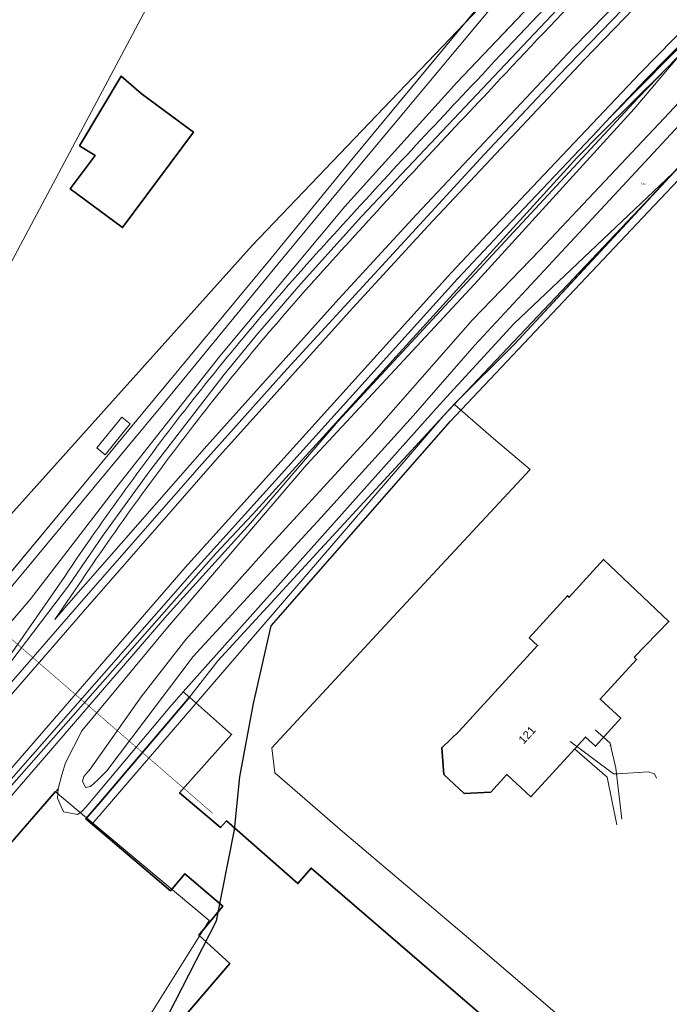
# Model space of a CAD drawing. Header units: metres. Extents: x 163628 to 167855, y 402678 to 405435.
# Tile 47 of 256: x 164065 to 164125, y 403100 to 403191. Entities that reach past the tile are written whole.
import ezdxf
from ezdxf.enums import TextEntityAlignment as Align

# ---------------------------------------------------------------- set-up
doc = ezdxf.new("R2010")
doc.units = ezdxf.units.M
doc.linetypes.add('X-CA190022.004-UO-TXT_Tekst 1op200$0$AL-TEKENBLADGRENS', pattern=[11.5, 2.5, -1.5, 1, -1.5, 1, -1.5, 2.5])
doc.layers.get('0').update_dxf_attribs({"lineweight": 25})
for name, color, linetype, lineweight in [('X-CA190022.004-UO-BGT_Ondergrond$0$GE_201_SHDHek_Lijn_GEM', 253, 'X-CA190022.004-UO-BGT_Ondergrond$0$Hekwerk', 9), ('X-CA190022.004-UO-BGT_Ondergrond$0$GE_202_SHDMuur30cm_Lijn_GEM', 253, 'Continuous', 9), ('X-CA190022.004-UO-BGT_Ondergrond$0$GE_203_VGOHaag_Lijn_GEM', 253, 'X-CA190022.004-UO-BGT_Ondergrond$0$Heg', 9), ('X-CA190022.004-UO-BGT_Ondergrond$0$GE_244_Taludlijn_Lijn_GEM', 253, 'Continuous', 9), ('X-CA190022.004-UO-BGT_Ondergrond$0$GE_251_SPRTrein_as_Lijn_GEM', 253, 'Continuous', 9), ('X-CA190022.004-UO-BGT_Ondergrond$0$GE_367_OWGBerm_groenvoorziening_grasenk_GEM', 253, 'Continuous', 9), ('X-CA190022.004-UO-BGT_Ondergrond$0$GE_401_OTDErf_Vlak_GEM', 253, 'Continuous', 9), ('X-CA190022.004-UO-BGT_Ondergrond$0$GE_4502_GBKN_Huisnummer_Lijn_GEM', 7, 'Continuous', 9), ('X-CA190022.004-UO-BGT_Ondergrond$0$GE_479_BTDGroenvoorziening_grasenkruida_GEM', 253, 'Continuous', 9), ('X-CA190022.004-UO-BGT_Ondergrond$0$GE_504_WTDWaterloop_sloot_Vlak_GEM', 253, 'Continuous', 9), ('X-CA190022.004-UO-BGT_Ondergrond$0$GE_541_OWTOever_slootkant_Vlak_GEM', 253, 'Continuous', 9), ('X-CA190022.004-UO-BGT_Ondergrond$0$GE_601_PNDgrondvlakpand_Vlak_MV_GEM', 34, 'Continuous', 35), ('X-CA190022.004-UO-BGT_Ondergrond$0$GE_632_GBILuifel_Inrichtend_Vlak_GEM', 253, 'Continuous', 9), ('X-CA190022.004-UO-BGT_Ondergrond$0$GE_884_PutGasput_Punt_GEM', 253, 'Continuous', 9), ('X-CA190022.004-UO-KAD_Percelen$0$B-WE-KG-GRENS_PERCEEL-GV', 150, 'Continuous', 9), ('X-CA190022.004-UO-TXT_Tekst 1op200$0$X-XX-AL-TEKENBLADGRENS-G', 7, 'X-CA190022.004-UO-TXT_Tekst 1op200$0$AL-TEKENBLADGRENS', 35), ('X-CA190022.004-UO-WHM_Riolering gemeente - drukleidingen_v0.1$0$Riool_onder_druk_pvc_leidingen_400_hgml', 214, 'X-CA190022.004-UO-WHM_Riolering gemeente - drukleidingen_v0.1$0$1-200 PERSLEIDING', 25)]:
    doc.layers.add(name, color=color, linetype=linetype, lineweight=lineweight)
for name, color, linetype, lineweight, transparency in [('X-CA190022.004-UO-KLIC$0$B-OI-KL-DATA_KPN_0000546663_VECT_19O042615-G', 42, 'X-CA190022.004-UO-KLIC$0$1-200 TELEFONIE-KPN', 0, 0.25), ('X-CA190022.004-UO-KLIC$0$B-OI-KL-WATER_BW_0000551269_VECT_19O042615-G', 42, 'X-CA190022.004-UO-KLIC$0$1-200 WATERLEIDING', 0, 0.25), ('X-CA190022.004-UO-KLIC$0$B-WE-KL-ET_LS-G', 42, 'X-CA190022.004-UO-KLIC$0$1-200 LAAGSPANNING', 0, 0.25), ('X-CA190022.004-UO-KLIC$0$B-WE-KL-ET_LS_HULPSTUK-S', 42, 'X-CA190022.004-UO-KLIC$0$1-200 LAAGSPANNING', 0, 0.25), ('X-CA190022.004-UO-KLIC$0$B-WE-KL-ET_LS_KABELBED-G', 42, 'X-CA190022.004-UO-KLIC$0$1-200 LAAGSPANNING', 0, 0.25), ('X-CA190022.004-UO-KLIC$0$B-WE-KL-ET_MS-G', 42, 'X-CA190022.004-UO-KLIC$0$1-200 MIDDENSPANNING', 0, 0.25), ('X-CA190022.004-UO-KLIC$0$B-WE-KL-ET_MS_HULPSTUK-S', 42, 'X-CA190022.004-UO-KLIC$0$1-200 MIDDENSPANNING', 0, 0.25), ('X-CA190022.004-UO-KLIC$0$B-WE-KL-GAS_LD-G', 42, 'X-CA190022.004-UO-KLIC$0$1-200 GASLEIDING LAGE DRUK', 0, 0.25), ('X-CA190022.004-UO-KLIC$0$B-WE-KL-GAS_LD_HULPSTUK-S', 42, 'X-CA190022.004-UO-KLIC$0$1-200 GASLEIDING LAGE DRUK', 0, 0.25)]:
    doc.layers.add(name, color=color, linetype=linetype, lineweight=lineweight, transparency=transparency)
doc.styles.add('X-CA190022.004-UO-BGT_Ondergrond$0$BGT_NAR', font='arial.ttf', dxfattribs={"height": 1})
doc.styles.add('X-CA190022.004-UO-BGT_Ondergrond$0$NLCS-ISO-M250-T30', font='NLCS-ISO.ttf', dxfattribs={"height": 0.75})
doc.styles.add('X-CA190022.004-UO-KLIC$0$NLCS-ISO', font='NLCS-ISO.ttf')
doc.styles.add('X-CA190022.004-UO-WHM_Riolering gemeente - drukleidingen_v0.1$0$NLCS-ISO', font='NLCS-ISO.ttf')
doc.linetypes.add('X-CA190022.004-UO-BGT_Ondergrond$0$Heg', pattern='A,5,-1.5,[2,dgnlstyle-meierijstad.shx,S=0.007937,R=45,X=0,Y=0],-1.5', length=8)
doc.linetypes.add('X-CA190022.004-UO-BGT_Ondergrond$0$Hekwerk', pattern='A,5,-1.5,[2,dgnlstyle-Veghel.shx,S=0.007937,R=0,X=0,Y=0],-1.5', length=8)
doc.linetypes.add('X-CA190022.004-UO-KLIC$0$1-200 GASLEIDING LAGE DRUK', pattern='A,1.5,-0.6,["GAS LD",X-CA190022.004-UO-KLIC$0$NLCS-ISO,S=0.24,R=0,X=-0.5,Y=-0.12],-0.7', length=2.8)
doc.linetypes.add('X-CA190022.004-UO-KLIC$0$1-200 LAAGSPANNING', pattern='A,1.5,-0.6,["LS",X-CA190022.004-UO-KLIC$0$NLCS-ISO,S=0.24,R=0,X=-0.45,Y=-0.12],-0.05', length=2.15)
doc.linetypes.add('X-CA190022.004-UO-KLIC$0$1-200 MIDDENSPANNING', pattern='A,1.5,-0.6,["MS",X-CA190022.004-UO-KLIC$0$NLCS-ISO,S=0.24,R=0,X=-0.5,Y=-0.12],-0.05', length=2.15)
doc.linetypes.add('X-CA190022.004-UO-KLIC$0$1-200 TELEFONIE-KPN', pattern='A,1.5,-0.6,["KPN",X-CA190022.004-UO-KLIC$0$NLCS-ISO,S=0.24,R=0,X=-0.5,Y=-0.12],-0.3', length=2.4)
doc.linetypes.add('X-CA190022.004-UO-KLIC$0$1-200 WATERLEIDING', pattern='A,1.5,-0.6,["WATER",X-CA190022.004-UO-KLIC$0$NLCS-ISO,S=0.24,R=0,X=-0.5,Y=-0.12],-0.65', length=2.75)
doc.linetypes.add('X-CA190022.004-UO-WHM_Riolering gemeente - drukleidingen_v0.1$0$1-200 PERSLEIDING', pattern='A,1.5,-0.6,["PERS",X-CA190022.004-UO-WHM_Riolering gemeente - drukleidingen_v0.1$0$NLCS-ISO,S=0.24,R=0,X=-0.5,Y=-0.12],-0.65', length=2.75)

# ---------------------------------------------------------------- blocks, each defined once
blk = doc.blocks.new('X-CA190022.004-UO-BGT_Ondergrond$0$IMGEOGasput')
at = {"insert": (-7, 3.4), "char_height": 6, "attachment_point": 1, "style": 'X-CA190022.004-UO-BGT_Ondergrond$0$NLCS-ISO-M250-T30'}
blk.add_mtext_dynamic_manual_height_columns('GAS', width=7.484, gutter_width=3.75, heights=[0], dxfattribs=at)
blk = doc.blocks.new('X-CA190022.004-UO-KLIC$0$SKL-WTB_HULP_MOF-SO')
at = {"linetype": 'ByBlock', "lineweight": 18}
h = blk.add_hatch(color=0, dxfattribs=at)
h.dxf.hatch_style = 1
h.paths.add_polyline_path([(-0.5625, 0, 1), (0.5625, 0, 1)])
at = {"color": 0, "linetype": 'ByBlock', "lineweight": 18}
blk.add_circle((0, 0), 0.5625, dxfattribs=at)
at = {"color": 0, "linetype": 'ByBlock', "lineweight": 18, "style": 'X-CA190022.004-UO-KLIC$0$NLCS-ISO', "flags": 1}
for tag, p in [('TYPE', (1.5, 0)), ('OMSCHRIJVING', (1.5, -3)), ('LABEL', (1.5, -1.5))]:
    blk.add_attdef(tag, p, '', height=1, dxfattribs=at)
blk = doc.blocks.new('X-CA190022.004-UO-KLIC$0$SKL-WTB_HULP_OVERIG-SO')
at = {"color": 0, "linetype": 'ByBlock', "lineweight": 18}
for points in [[(-0.1, 0.1), (0.1, -0.1)], [(0.1, 0.1), (-0.1, -0.1)]]:
    blk.add_lwpolyline(points, dxfattribs=at)
at = {"color": 0, "linetype": 'ByBlock', "lineweight": 18, "style": 'X-CA190022.004-UO-KLIC$0$NLCS-ISO', "flags": 1}
for tag, p in [('TYPE', (1.5, 0)), ('LABEL', (1.5, -1.5)), ('OMSCHRIJVING', (1.5, -3))]:
    blk.add_attdef(tag, p, '', height=1, dxfattribs=at)
blk = doc.blocks.new('X-CA190022.004-UO-KLIC$0$SKL-WTB_HULP_VERLOOP-SO')
at = {"color": 0, "linetype": 'ByBlock', "lineweight": 18}
for points in [[(0.44, 0.72), (-0.88, 0)], [(0.44, -0.72), (-0.88, 0)], [(0.44, -0.72), (0.44, 0.72)]]:
    blk.add_lwpolyline(points, dxfattribs=at)
blk.add_circle((0, 0), 1, dxfattribs=at)
at = {"color": 0, "linetype": 'ByBlock', "lineweight": 18, "style": 'X-CA190022.004-UO-KLIC$0$NLCS-ISO', "flags": 1}
for tag, p in [('TYPE', (1.5, 0)), ('OMSCHRIJVING', (1.5, -3)), ('LABEL', (1.5, -1.5))]:
    blk.add_attdef(tag, p, '', height=1, dxfattribs=at)

msp = doc.modelspace()

# ---------------------------------------------------------------- linework, layer by layer
at = {"layer": 'X-CA190022.004-UO-BGT_Ondergrond$0$GE_201_SHDHek_Lijn_GEM'}
for p, q in [((164095.534, 403178.35), (164111.239, 403197.303)), ((164088.22, 403169.408), (164095.534, 403178.35)), ((164076.393, 403155.143), (164088.22, 403169.408)), ((164092.804, 403142.508), (164105.231, 403155.953)), ((164071.964, 403149.796), (164076.393, 403155.143)), ((164062.56, 403138.471), (164071.964, 403149.796)), ((164083.287, 403132.154), (164092.804, 403142.508)), ((164080.665, 403128.792), (164083.287, 403132.154))]:
    msp.add_line(p, q, dxfattribs=at)
at = {"layer": 'X-CA190022.004-UO-BGT_Ondergrond$0$GE_202_SHDMuur30cm_Lijn_GEM'}
for p, q in [((164096.291, 403177.817), (164108.744, 403192.752)), ((164088.841, 403168.852), (164096.291, 403177.817)), ((164078.178, 403155.857), (164088.841, 403168.852)), ((164071.808, 403148.188), (164078.178, 403155.857)), ((164063.28, 403137.913), (164071.808, 403148.188))]:
    msp.add_line(p, q, dxfattribs=at)
at = {"layer": 'X-CA190022.004-UO-BGT_Ondergrond$0$GE_203_VGOHaag_Lijn_GEM'}
for p, q in [((164137.527, 403190.353), (164110.755, 403161.44)), ((164110.755, 403161.44), (164105.231, 403155.953))]:
    msp.add_line(p, q, dxfattribs=at)
at = {"layer": 'X-CA190022.004-UO-BGT_Ondergrond$0$GE_244_Taludlijn_Lijn_GEM'}
for p, q in [((164117.008, 403197.866), (164105.403, 403185.653)), ((164105.403, 403185.653), (164095.034, 403174.186)), ((164095.034, 403174.186), (164083.469, 403160.344)), ((164083.469, 403160.344), (164073.955, 403148.27)), ((164073.955, 403148.27), (164065.913, 403137.84)), ((164065.913, 403137.84), (164061.517, 403132.729))]:
    msp.add_line(p, q, dxfattribs=at)
at = {"layer": 'X-CA190022.004-UO-BGT_Ondergrond$0$GE_251_SPRTrein_as_Lijn_GEM'}
for p, q in [((164116.16, 403188.87), (164129.281, 403202.19)), ((164114.774, 403186.262), (164121.942, 403193.672)), ((164117.221, 403187.79), (164122.841, 403193.59)), ((164096.598, 403173.26), (164114.699, 403192.416)), ((164101.68, 403173.45), (164116.16, 403188.87)), ((164102.751, 403172.39), (164117.221, 403187.79)), ((164107.924, 403178.982), (164114.774, 403186.262)), ((164089.714, 403159.161), (164107.924, 403178.982)), ((164090.947, 403167.003), (164096.598, 403173.26)), ((164094.481, 403165.63), (164101.68, 403173.45)), ((164095.771, 403164.8), (164102.751, 403172.39)), ((164087.002, 403162.448), (164090.947, 403167.003)), ((164082.271, 403152.04), (164094.481, 403165.63)), ((164083.45, 403151.12), (164095.771, 403164.8)), ((164083.87, 403158.662), (164087.002, 403162.448)), ((164081.592, 403150.118), (164089.714, 403159.161)), ((164076.986, 403149.747), (164083.87, 403158.662)), ((164069.511, 403137.5), (164082.271, 403152.04)), ((164070.801, 403136.68), (164083.45, 403151.12)), ((164070.876, 403137.895), (164081.592, 403150.118)), ((164072.694, 403143.789), (164076.986, 403149.747)), ((164069.473, 403139.102), (164072.694, 403143.789)), ((164069.118, 403139.978), (164062.882, 403131.005)), ((164052.118, 403116.319), (164069.473, 403139.102)), ((164068.191, 403135.978), (164070.358, 403139.134)), ((164052.118, 403116.319), (164070.876, 403137.895)), ((164068.191, 403135.978), (164069.511, 403137.5)), ((164053.628, 403116.892), (164070.801, 403136.68))]:
    msp.add_line(p, q, dxfattribs=at)
for centre, radius, start, end in [((164454.085, 402865.471), 472.152, 134.04044, 137.28007), ((164712.508, 402610.267), 835.233, 136.444874, 137.819175), ((164285.837, 402994.827), 260.84, 137.48361, 141.8907), ((164307.152, 402979.418), 287.123, 142.0963, 145.99931)]:
    msp.add_arc(centre, radius, start, end, dxfattribs=at)
at = {"layer": 'X-CA190022.004-UO-BGT_Ondergrond$0$GE_251_SPRTrein_as_Lijn_GEM', "extrusion": (0, 0, -1)}
for centre, radius, start, end in [((-164453.572, 402865.99), 469.923, 42.71455, 45.96179), ((-164703.893, 402618.233), 822, 42.17229, 43.567234), ((-164285.568, 402995.06), 258.984, 38.10592, 42.51963), ((-164306.447, 402979.923), 284.757, 33.99447, 37.91002)]:
    msp.add_arc(centre, radius, start, end, dxfattribs=at)
at = {"layer": 'X-CA190022.004-UO-BGT_Ondergrond$0$GE_367_OWGBerm_groenvoorziening_grasenk_GEM', "flags": 128}
for points in [[(164061.517, 403132.729), (164065.913, 403137.84), (164073.955, 403148.27), (164083.469, 403160.344), (164095.034, 403174.186), (164105.403, 403185.653), (164117.008, 403197.866), (164126.493, 403207.206)], [(164128.003, 403190.508), (164121.818, 403183.216), (164107.028, 403167.017), (164091.502, 403150.289), (164078.624, 403135.239), (164070.71, 403125.691), (164069.195, 403122.736), (164068.847, 403121.607), (164068.5, 403120.325)], [(164137.527, 403190.353), (164110.755, 403161.44), (164105.231, 403155.953), (164092.804, 403142.508), (164083.287, 403132.154), (164080.665, 403128.792), (164080.084, 403129.293), (164103.759, 403155.799), (164110.69, 403163.322), (164125.384, 403177.275)], [(164068.5, 403120.325), (164045.424, 403093.765), (164046.613, 403092.758), (164063.87, 403078.499), (164060.557, 403073.699), (164058.987, 403071.844), (164070.878, 403061.779), (164069.625, 403060.268), (164080.188, 403051), (164082.431, 403049.366), (164091.552, 403042.225), (164092.01, 403041.84), (164107.709, 403043.911), (164126.489, 403045.515), (164129.13, 403045.947), (164129.872, 403046.975), (164129.839, 403049.826), (164129.79, 403051.215), (164131.181, 403047.155), (164131.678, 403045.766), (164131.534, 403045.737), (164126.889, 403044.717), (164123.26, 403043.92)]]:
    msp.add_lwpolyline(points, dxfattribs=at)
at = {"layer": 'X-CA190022.004-UO-BGT_Ondergrond$0$GE_401_OTDErf_Vlak_GEM', "flags": 128}
for points in [[(164079.519, 403195.638), (164090.449, 403196.342), (164106.596, 403197.217), (164111.239, 403197.303), (164095.534, 403178.35), (164088.22, 403169.408), (164076.393, 403155.143), (164071.964, 403149.796), (164062.56, 403138.471), (164062.126, 403137.948), (164060.151, 403135.569), (164057.129, 403138.162), (164056.129, 403138.992), (164056.19, 403139.03), (164057.733, 403139.749), (164055.289, 403141.939), (164054.959, 403142.235), (164048.749, 403147.369), (164042.084, 403152.919), (164041.354, 403151.811), (164036.631, 403155.881)], [(164045.424, 403093.765), (164068.5, 403120.325), (164068.468, 403119.454), (164069.017, 403118.192), (164070.319, 403117.962), (164070.696, 403118.217), (164071.121, 403118.658), (164078.836, 403127.895), (164080.084, 403129.293), (164080.665, 403128.792), (164083.287, 403132.154), (164092.804, 403142.508), (164105.231, 403155.953), (164110.755, 403161.44), (164137.527, 403190.353)], [(164076.19, 403184.65), (164081.03, 403181.07), (164074.48, 403172.23), (164069.64, 403175.81), (164071.924, 403178.892), (164070.492, 403179.811), (164074.335, 403186.225), (164076.19, 403184.65)], [(164115.802, 403138.045), (164118.991, 403141.551), (164125.038, 403135.813), (164121.828, 403132.495), (164122.05, 403132.29), (164118.66, 403128.62), (164120.59, 403126.87), (164118.24, 403124.27), (164117.32, 403125.12), (164112.27, 403119.6), (164110.03, 403121.646), (164108.542, 403120.016), (164106.076, 403119.883), (164104.199, 403121.663), (164104.005, 403124.129), (164105.625, 403125.669), (164112.878, 403133.596), (164112.109, 403134.299), (164115.658, 403138.178), (164115.802, 403138.045)], [(164078.86, 403097.69), (164084.397, 403104.172), (164081.536, 403106.806), (164083.753, 403109.464), (164080.248, 403112.47), (164078.904, 403110.894), (164071.087, 403117.558), (164072.451, 403119.157), (164080.665, 403128.792)], [(164080.665, 403128.792), (164084.56, 403125.358), (164079.751, 403119.943), (164083.53, 403116.737), (164084.079, 403117.362), (164090.706, 403111.557), (164091.93, 403112.99), (164108.409, 403098.815)]]:
    msp.add_lwpolyline(points, dxfattribs=at)
at = {"layer": 'X-CA190022.004-UO-BGT_Ondergrond$0$GE_479_BTDGroenvoorziening_grasenkruida_GEM', "flags": 128}
for points in [[(164117.008, 403197.866), (164105.403, 403185.653), (164095.034, 403174.186), (164083.469, 403160.344), (164073.955, 403148.27), (164065.913, 403137.84), (164061.517, 403132.729), (164059.914, 403133.986), (164062.857, 403137.403), (164063.28, 403137.913), (164071.808, 403148.188), (164078.178, 403155.857), (164088.841, 403168.852), (164096.291, 403177.817), (164108.744, 403192.752), (164110.619, 403195.145), (164112.376, 403196.745), (164113.031, 403197.088), (164135.979, 403218.262)], [(164135.979, 403218.262), (164113.031, 403197.088), (164112.376, 403196.745), (164110.619, 403195.145), (164108.744, 403192.752), (164096.291, 403177.817), (164088.841, 403168.852), (164078.178, 403155.857), (164071.808, 403148.188), (164063.28, 403137.913)], [(164062.56, 403138.471), (164071.964, 403149.796), (164076.393, 403155.143), (164088.22, 403169.408), (164095.534, 403178.35), (164111.239, 403197.303), (164106.596, 403197.217), (164090.449, 403196.342), (164079.519, 403195.638), (164053.829, 403195.063)]]:
    msp.add_lwpolyline(points, dxfattribs=at)
at = {"layer": 'X-CA190022.004-UO-BGT_Ondergrond$0$GE_504_WTDWaterloop_sloot_Vlak_GEM', "flags": 128}
msp.add_lwpolyline([(164111.849, 403166.495), (164107.055, 403161.339), (164101.362, 403154.81), (164092.842, 403145.419), (164080.994, 403132.565), (164073.033, 403121.989), (164072.191, 403121.15), (164071.5, 403120.543), (164071.029, 403120.437), (164070.767, 403121.022), (164070.902, 403121.483), (164071.49, 403122.144), (164076.191, 403128.833), (164080.337, 403134.145), (164087.895, 403142.571), (164097.544, 403153.107), (164106.872, 403163.691), (164113.076, 403170.161), (164124.099, 403181.828), (164134.816, 403193.236), (164140.458, 403198.951), (164141.379, 403198.299), (164111.849, 403166.495)], dxfattribs=at)
at = {"layer": 'X-CA190022.004-UO-BGT_Ondergrond$0$GE_541_OWTOever_slootkant_Vlak_GEM', "flags": 128}
for points in [[(164140.458, 403198.951), (164141.379, 403198.299), (164111.849, 403166.495), (164107.055, 403161.339), (164101.362, 403154.81), (164092.842, 403145.419), (164080.994, 403132.565), (164073.033, 403121.989), (164072.191, 403121.15), (164071.5, 403120.543), (164071.029, 403120.437), (164070.767, 403121.022), (164070.902, 403121.483), (164071.49, 403122.144), (164076.191, 403128.833), (164080.337, 403134.145), (164087.895, 403142.571), (164097.544, 403153.107), (164106.872, 403163.691), (164113.076, 403170.161), (164124.099, 403181.828), (164134.816, 403193.236), (164140.458, 403198.951)], [(164080.084, 403129.293), (164078.836, 403127.895), (164071.121, 403118.658), (164070.696, 403118.217), (164070.319, 403117.962), (164069.017, 403118.192), (164068.468, 403119.454), (164068.5, 403120.325), (164068.847, 403121.607), (164069.195, 403122.736), (164070.71, 403125.691), (164078.624, 403135.239), (164091.502, 403150.289), (164107.028, 403167.017), (164121.818, 403183.216), (164128.003, 403190.508)], [(164125.384, 403177.275), (164110.69, 403163.322), (164103.759, 403155.799), (164080.084, 403129.293)]]:
    msp.add_lwpolyline(points, dxfattribs=at)
at = {"layer": 'X-CA190022.004-UO-BGT_Ondergrond$0$GE_601_PNDgrondvlakpand_Vlak_MV_GEM', "flags": 128}
for points in [[(164076.19, 403184.65), (164081.03, 403181.07), (164074.48, 403172.23), (164069.64, 403175.81), (164071.924, 403178.892), (164070.492, 403179.811), (164074.335, 403186.225), (164076.19, 403184.65)], [(164121.828, 403132.495), (164122.05, 403132.29), (164118.66, 403128.62), (164120.59, 403126.87), (164118.24, 403124.27), (164117.32, 403125.12), (164112.27, 403119.6), (164110.03, 403121.646), (164108.542, 403120.016), (164106.076, 403119.883), (164104.199, 403121.663), (164104.005, 403124.129), (164105.625, 403125.669), (164112.878, 403133.596), (164112.109, 403134.299), (164115.658, 403138.178), (164115.802, 403138.045), (164118.991, 403141.551), (164125.038, 403135.813), (164121.828, 403132.495)], [(164078.86, 403097.69), (164084.397, 403104.172), (164081.536, 403106.806), (164083.753, 403109.464), (164080.248, 403112.47), (164078.904, 403110.894), (164071.087, 403117.558), (164072.451, 403119.157), (164080.665, 403128.792), (164084.56, 403125.358), (164079.751, 403119.943), (164083.53, 403116.737), (164084.079, 403117.362), (164090.706, 403111.557), (164091.93, 403112.99), (164108.409, 403098.815)]]:
    msp.add_lwpolyline(points, dxfattribs=at)
at = {"layer": 'X-CA190022.004-UO-BGT_Ondergrond$0$GE_632_GBILuifel_Inrichtend_Vlak_GEM', "flags": 128}
msp.add_lwpolyline([(164072.086, 403151.861), (164074.402, 403154.705), (164075.177, 403154.074), (164072.861, 403151.23), (164072.086, 403151.861)], dxfattribs=at)
at = {"layer": 'X-CA190022.004-UO-KAD_Percelen$0$B-WE-KG-GRENS_PERCEEL-GV', "flags": 128}
for points in [[(164142.283, 403227.678), (164122.385, 403209.876), (164124.144, 403210.021), (164113.537, 403198.916), (164086.457, 403170.565), (164058.713, 403139.694), (164052.698, 403133), (164031.54, 403108.707), (164029.643, 403106.577), (164030.703, 403105.659), (164032.311, 403104.265), (164019.847, 403089.967), (164030.484, 403080.863), (164063.752, 403119.175), (164078.609, 403136.396), (164086.328, 403144.903), (164094.411, 403154.328), (164122.152, 403184.202), (164126.647, 403188.852)], [(164126.647, 403188.852), (164122.152, 403184.202), (164094.411, 403154.328), (164086.328, 403144.903), (164078.609, 403136.396), (164063.752, 403119.175), (164030.484, 403080.863), (164033.475, 403078.303), (164035.907, 403081.113), (164046.392, 403092.99), (164045.424, 403093.765), (164068.236, 403120.08), (164071.717, 403117.165), (164104.157, 403154.807), (164105.176, 403155.882), (164137.737, 403190.24)], [(164137.737, 403190.24), (164105.176, 403155.882), (164105.214, 403155.85), (164108.81, 403152.731), (164112.183, 403149.849), (164099.911, 403136.653), (164088.299, 403124.119), (164088.559, 403121.819), (164094.818, 403116.391), (164106.484, 403106.503), (164118.616, 403096.13), (164124.767, 403097.593), (164128.045, 403098.368)], [(164128.045, 403098.368), (164124.767, 403097.593), (164118.616, 403096.13), (164106.484, 403106.503), (164094.818, 403116.391), (164088.559, 403121.819), (164088.299, 403124.119), (164099.911, 403136.653), (164112.183, 403149.849), (164108.81, 403152.731), (164105.214, 403155.85), (164105.176, 403155.882), (164104.157, 403154.807), (164071.717, 403117.165), (164082.49, 403108.145), (164071.705, 403090.881), (164091.565, 403073.984), (164095.155, 403077.838), (164118.413, 403058.296), (164121.24, 403059.48), (164124.142, 403052.282), (164132.055, 403053.017)]]:
    msp.add_lwpolyline(points, dxfattribs=at)
for points in [[(164078.696, 403196.309), (164058.39, 403158.237), (164049.598, 403147.218), (164058.713, 403139.694), (164086.457, 403170.565), (164113.537, 403198.916)], [(164078.696, 403196.309), (164053.307, 403194.256), (164043.266, 403169.548), (164038.06, 403156.738), (164049.598, 403147.218), (164058.39, 403158.237)], [(164071.717, 403117.165), (164068.236, 403120.08), (164045.424, 403093.765), (164046.392, 403092.99), (164064.086, 403078.822), (164071.705, 403090.881), (164082.49, 403108.145)]]:
    msp.add_lwpolyline(points, close=True, dxfattribs=at)
at = {"layer": 'X-CA190022.004-UO-KLIC$0$B-OI-KL-DATA_KPN_0000546663_VECT_19O042615-G', "flags": 128}
msp.add_lwpolyline([(164038.9, 403088.7), (164039.1, 403091.1), (164039.5, 403092.3), (164048.5, 403102.5), (164049.5, 403104.1), (164051.9, 403106.7), (164083.1, 403142.1), (164086.5, 403145.7), (164116.5, 403178.7), (164118.9, 403181.1), (164138.5, 403200.5), (164138.7, 403200.9), (164138.7, 403201.3)], dxfattribs=at)
at = {"layer": 'X-CA190022.004-UO-KLIC$0$B-OI-KL-WATER_BW_0000551269_VECT_19O042615-G', "flags": 128}
msp.add_lwpolyline([(164115.9, 403124.7), (164119.9, 403121.7), (164120.3, 403121.7), (164123.1, 403121.9), (164123.7, 403121.7), (164123.9, 403121.3)], dxfattribs=at)
at = {"layer": 'X-CA190022.004-UO-KLIC$0$B-WE-KL-ET_LS-G'}
msp.add_lwpolyline([(164116.311, 403124.017), (164119.306, 403121.391), (164120.216, 403117.006)], dxfattribs=at)
at = {"layer": 'X-CA190022.004-UO-KLIC$0$B-WE-KL-ET_LS_KABELBED-G'}
msp.add_lwpolyline([(164116.311, 403124.017), (164119.306, 403121.391), (164120.216, 403117.006)], dxfattribs=at)
at = {"layer": 'X-CA190022.004-UO-KLIC$0$B-WE-KL-ET_MS-G', "linetype": 'X-CA190022.004-UO-KLIC$0$1-200 MIDDENSPANNING'}
for points in [[(164040.409, 403084.273), (164040.061, 403084.581), (164039.969, 403084.662), (164039.709, 403084.892), (164039.61, 403084.979), (164039.553, 403085.029), (164039.529, 403085.051), (164038.697, 403085.787), (164036.781, 403087.48), (164036.57, 403087.666), (164035.925, 403088.236), (164035.832, 403089.493), (164036.068, 403089.765), (164036.448, 403090.203), (164080.279, 403140.803), (164104.878, 403168.048), (164108.784, 403172.175), (164109.625, 403173.063), (164122.338, 403186.492), (164135.023, 403199.424), (164139, 403203.146)], [(164036.068, 403089.765), (164036.448, 403090.203), (164080.279, 403140.803), (164104.878, 403168.048), (164108.784, 403172.175), (164109.625, 403173.063), (164122.338, 403186.492), (164135.023, 403199.424), (164139, 403203.146)], [(164036.448, 403090.203), (164080.279, 403140.803), (164104.878, 403168.048), (164108.784, 403172.175), (164109.625, 403173.063), (164122.338, 403186.492), (164135.023, 403199.424), (164139, 403203.146)], [(164139, 403202.077), (164135.58, 403198.85), (164134.67, 403197.922), (164122.909, 403185.932), (164119.598, 403182.434), (164118.45, 403181.222), (164109.365, 403171.625), (164105.461, 403167.501)], [(164139, 403202.077), (164135.58, 403198.85), (164134.67, 403197.922), (164122.909, 403185.932), (164119.598, 403182.434), (164118.45, 403181.222)], [(164139, 403202.077), (164135.58, 403198.85), (164134.67, 403197.922), (164122.909, 403185.932), (164119.598, 403182.434)], [(164139, 403202.077), (164135.58, 403198.85), (164134.67, 403197.922), (164122.909, 403185.932), (164119.598, 403182.434), (164139, 403202.077)], [(164139, 403202.077), (164135.58, 403198.85), (164134.67, 403197.922), (164122.909, 403185.932)], [(164043.551, 403081.498), (164042.37, 403082.541), (164042.358, 403082.551), (164040.42, 403084.264), (164040.409, 403084.273), (164040.061, 403084.581), (164039.969, 403084.662), (164039.709, 403084.892), (164039.61, 403084.979), (164039.553, 403085.029), (164039.529, 403085.051), (164038.697, 403085.787), (164036.781, 403087.48), (164036.57, 403087.666), (164035.925, 403088.236), (164035.832, 403089.493), (164036.068, 403089.765), (164036.448, 403090.203), (164080.279, 403140.803), (164104.878, 403168.048), (164108.784, 403172.175), (164109.625, 403173.063), (164122.338, 403186.492), (164135.023, 403199.424)], [(164043.551, 403081.498), (164042.37, 403082.541), (164042.358, 403082.551), (164040.42, 403084.264), (164040.409, 403084.273), (164040.061, 403084.581), (164039.969, 403084.662), (164039.709, 403084.892), (164039.61, 403084.979), (164039.553, 403085.029), (164039.529, 403085.051), (164039.878, 403093.391), (164050.69, 403105.885), (164080.9, 403140.299), (164105.461, 403167.501), (164109.365, 403171.625), (164118.45, 403181.222), (164119.598, 403182.434), (164122.909, 403185.932)], [(164043.551, 403081.498), (164042.37, 403082.541), (164042.358, 403082.551), (164040.42, 403084.264), (164040.409, 403084.273), (164040.061, 403084.581), (164039.969, 403084.662), (164039.709, 403084.892), (164039.61, 403084.979), (164039.553, 403085.029), (164039.529, 403085.051), (164039.878, 403093.391), (164050.69, 403105.885), (164080.9, 403140.299), (164105.461, 403167.501), (164109.365, 403171.625), (164118.45, 403181.222), (164119.598, 403182.434)], [(164043.551, 403081.498), (164042.37, 403082.541), (164042.358, 403082.551), (164040.42, 403084.264), (164040.409, 403084.273), (164040.061, 403084.581), (164039.969, 403084.662), (164039.709, 403084.892), (164039.61, 403084.979), (164039.553, 403085.029), (164039.529, 403085.051), (164039.878, 403093.391), (164050.69, 403105.885), (164080.9, 403140.299), (164105.461, 403167.501), (164109.365, 403171.625), (164118.45, 403181.222)], [(164046.026, 403079.177), (164045.665, 403079.629), (164045.619, 403079.669), (164044.998, 403080.218), (164044.865, 403080.337), (164044.469, 403080.686), (164044.468, 403080.687), (164043.551, 403081.498), (164042.37, 403082.541), (164042.358, 403082.551), (164040.42, 403084.264), (164040.409, 403084.273), (164040.061, 403084.581), (164039.969, 403084.662), (164039.709, 403084.892), (164039.61, 403084.979), (164039.553, 403085.029), (164039.529, 403085.051), (164039.878, 403093.391), (164050.69, 403105.885), (164080.9, 403140.299), (164105.461, 403167.501)]]:
    msp.add_lwpolyline(points, dxfattribs=at)
at = {"layer": 'X-CA190022.004-UO-KLIC$0$B-WE-KL-GAS_LD-G'}
for points in [[(164119.63, 403124.369), (164119.588, 403124.556), (164118.988, 403125.098), (164118.246, 403125.768)], [(164120.688, 403117.534), (164120.109, 403122.245), (164119.63, 403124.369)]]:
    msp.add_lwpolyline(points, dxfattribs=at)
at = {"layer": 'X-CA190022.004-UO-TXT_Tekst 1op200$0$X-XX-AL-TEKENBLADGRENS-G', "const_width": 0.05, "flags": 128}
msp.add_lwpolyline([(164054.906, 403142.216), (164082.809, 403118.066)], dxfattribs=at)
at = {"layer": 'X-CA190022.004-UO-WHM_Riolering gemeente - drukleidingen_v0.1$0$Riool_onder_druk_pvc_leidingen_400_hgml', "flags": 128}
msp.add_lwpolyline([(164042.416, 403051.52), (164054.784, 403065.6), (164057.152, 403068.608), (164073.04, 403088.384), (164083.152, 403108.128), (164084.848, 403116.544), (164085.328, 403121.44), (164086.592, 403128.224), (164088.224, 403135.392), (164104.832, 403154.336), (164123.12, 403173.696), (164137.664, 403189.056), (164142.704, 403192.768), (164144.784, 403193.152), (164147.808, 403192.352), (164154.912, 403188.864), (164160.08, 403186.624), (164166.336, 403183.808), (164174.864, 403200.896), (164186.784, 403216.512), (164191.792, 403223.168), (164196.592, 403229.024), (164201.536, 403234.88), (164209.936, 403243.584), (164220.448, 403253.248), (164237.568, 403266.592), (164267.664, 403287.584), (164280.048, 403296.288), (164290.352, 403303.456), (164312.336, 403317.408), (164326.624, 403326.688), (164344.784, 403337.632), (164361.072, 403344.864), (164373.536, 403350.656), (164389.344, 403358.848), (164394.256, 403361.952), (164457.408, 403390.88), (164481.408, 403401.856), (164488.976, 403412.864), (164490.976, 403415.808), (164492.48, 403417.088), (164495.52, 403418.592), (164503.904, 403422.688)], dxfattribs=at)

# ---------------------------------------------------------------- block references
at = {"layer": 'X-CA190022.004-UO-BGT_Ondergrond$0$GE_884_PutGasput_Punt_GEM', "xscale": 0.03, "yscale": 0.03, "zscale": 0.02}
msp.add_blockref('X-CA190022.004-UO-BGT_Ondergrond$0$IMGEOGasput', (164122.639, 403176.273), dxfattribs=at)
at = {"layer": 'X-CA190022.004-UO-KLIC$0$B-WE-KL-ET_LS_HULPSTUK-S', "xscale": 0.04, "yscale": 0.04, "zscale": 0.2}
for name in ['X-CA190022.004-UO-KLIC$0$SKL-WTB_HULP_MOF-SO', 'X-CA190022.004-UO-KLIC$0$SKL-WTB_HULP_OVERIG-SO']:
    msp.add_blockref(name, (164116.311, 403124.017), dxfattribs=at)
at = {"layer": 'X-CA190022.004-UO-KLIC$0$B-WE-KL-ET_MS_HULPSTUK-S', "xscale": 0.04, "yscale": 0.04, "zscale": 0.2}
for p in [(164122.909, 403185.932), (164119.598, 403182.434), (164118.45, 403181.222), (164105.461, 403167.501), (164105.461, 403167.501), (164105.461, 403167.501)]:
    msp.add_blockref('X-CA190022.004-UO-KLIC$0$SKL-WTB_HULP_MOF-SO', p, dxfattribs=at)
at = {"layer": 'X-CA190022.004-UO-KLIC$0$B-WE-KL-GAS_LD_HULPSTUK-S', "xscale": 0.04, "yscale": 0.04, "zscale": 0.2}
for name, p in [('X-CA190022.004-UO-KLIC$0$SKL-WTB_HULP_OVERIG-SO', (164118.246, 403125.768)), ('X-CA190022.004-UO-KLIC$0$SKL-WTB_HULP_VERLOOP-SO', (164119.63, 403124.369))]:
    msp.add_blockref(name, p, dxfattribs=at)

# ---------------------------------------------------------------- texts
at = {"layer": 'X-CA190022.004-UO-BGT_Ondergrond$0$GE_4502_GBKN_Huisnummer_Lijn_GEM', "style": 'X-CA190022.004-UO-BGT_Ondergrond$0$BGT_NAR'}
msp.add_text('121', height=0.75, rotation=47.6, dxfattribs=at).set_placement((164111.908, 403125.316), align=Align.MIDDLE_CENTER)

doc.saveas('drawing.dxf')
